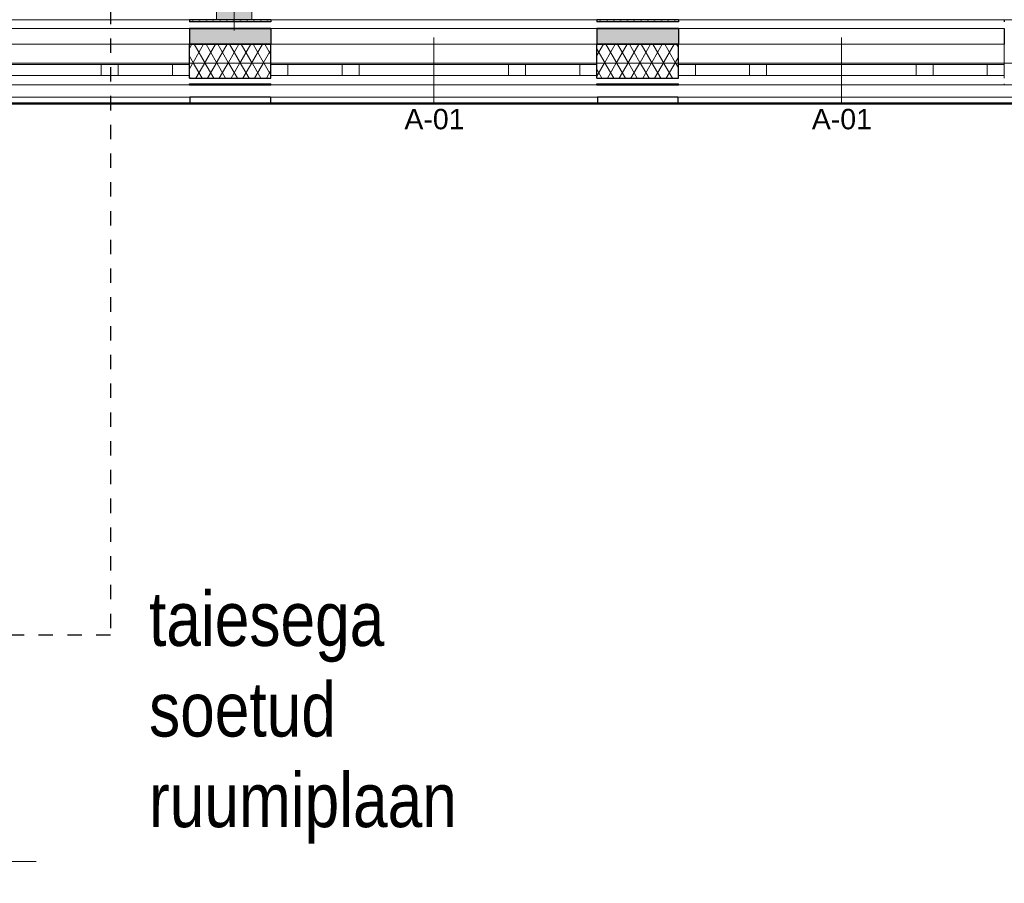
# Model space of a CAD drawing. Header units: millimetres. Extents: x -63554 to 200, y -19084 to 40052.
# Tile 47 of 120: x -37000 to -29750, y -18866 to -12510. Entities that reach past the tile are written whole.
import ezdxf

# ---------------------------------------------------------------- set-up
doc = ezdxf.new("R2010")
doc.units = ezdxf.units.MM
doc.header["$MEASUREMENT"] = 0
doc.set_wipeout_variables(frame=1)
doc.linetypes.add('Dashed', pattern=[211.666667, 105.833333, -105.833333])
doc.linetypes.add('Wipeout_Contour', pattern=[1000, 0, -1000])
for name, color, linetype in [('1233_Postid', 7, 'Continuous'), ('1241_Välisseinad', 7, 'Continuous'), ('Archicad Windows', 7, 'Continuous'), ('New_1241_Välisseinad', 7, 'Continuous'), ('New_1252_Varikatused', 7, 'Continuous'), ('New_Archicad Window Markers', 7, 'Continuous'), ('New_Archicad Windows', 7, 'Continuous')]:
    doc.layers.add(name, color=color, linetype=linetype)
for name, color, linetype, lineweight in [('1233_Postid_Pen_No__1', 7, 'Continuous', 13), ('1233_Postid_Pen_No__101', 252, 'Continuous', 13), ('1241_Välisseinad_Pen_No__1', 7, 'Continuous', 13), ('1241_Välisseinad_Pen_No__101', 252, 'Continuous', 13), ('1241_Välisseinad_Pen_No__41', 7, 'Continuous', 25), ('Archicad Windows_Pen_No__101', 252, 'Continuous', 13), ('New_1241_Välisseinad_Pen_No__1', 7, 'Continuous', 13), ('New_1241_Välisseinad_Pen_No__101', 252, 'Continuous', 13), ('New_1241_Välisseinad_Pen_No__41', 7, 'Continuous', 25), ('New_1252_Varikatused_Pen_No__1', 7, 'Continuous', 13), ('New_1252_Varikatused_Pen_No__101', 252, 'Continuous', 13), ('New_Archicad Window Markers_Pen_No__1', 7, 'Continuous', 13), ('New_Archicad Window Markers_Pen_No__7', 7, 'Continuous', 35), ('New_Archicad Windows_Pen_No__101', 252, 'Continuous', 13)]:
    doc.layers.add(name, color=color, linetype=linetype, lineweight=lineweight)
doc.styles.add('GENERATED_STYLE_1', font='arial.ttf')
pattern_1 = [(180, (0, 0), (0, 86.60254), [0, -50]), (180, (-25, -43.3), (0, 86.60254), [0, -50])]
pattern_2 = [(10, (0, 0), (-7.81417, 44.31635), [])]
pattern_3 = [(240, (0, 0), (-64.9519, 37.5), []), (300, (0, 0), (64.9519, 37.5), [])]

# ---------------------------------------------------------------- blocks, each defined once
blk = doc.blocks.new('Slab_433_1', base_point=(-38420, -13130.1))
at = {"layer": 'New_1241_Välisseinad_Pen_No__41', "color": 7, "linetype": 'Continuous', "lineweight": 25, "flags": 128}
blk.add_lwpolyline([(-38420, -13130.1), (-17230, -13130.1), (-17230, -12990.1), (-38420, -12990.1)], close=True, dxfattribs=at)
blk = doc.blocks.new('Opening_4_1')
at = {"color": 254, "linetype": 'Wipeout_Contour', "lineweight": 0, "ltscale": 123685.576098}
blk.add_wipeout([(-38420, -12830.1), (-17230, -12830.1), (-17230, -12510.1), (-38420, -12510.1)], dxfattribs=at).dxf.layer = '1241_Välisseinad'
at = {"layer": '1241_Välisseinad_Pen_No__1', "color": 7, "linetype": 'Continuous', "lineweight": 13, "flags": 128}
for points in [[(-17230, -12510.1), (-38420, -12510.1)], [(-38420, -12830.1), (-17230, -12830.1)]]:
    blk.add_lwpolyline(points, dxfattribs=at)
blk = doc.blocks.new('Opening_11_1')
at = {"color": 254, "linetype": 'Wipeout_Contour', "lineweight": 0, "ltscale": 124205.484985}
blk.add_wipeout([(-38420, -12830.1), (-38420, -13080.1), (-17230, -13080.1), (-17230, -12830.1)], dxfattribs=at).dxf.layer = 'New_1241_Välisseinad'
at = {"color": 254, "linetype": 'Wipeout_Contour', "lineweight": 0, "ltscale": 2727936.806371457}
blk.add_wipeout([(-38154, -13122.1), (-38420, -13122.1), (-38420, -13130.1), (-38154, -13130.1), (-38146, -13130.1), (-36954, -13130.1), (-36946, -13130.1), (-35754, -13130.1), (-35746, -13130.1), (-35154, -13130.1), (-35146, -13130.1), (-33954, -13130.1), (-33946, -13130.1), (-32754, -13130.1), (-32746, -13130.1), (-32154, -13130.1), (-32146, -13130.1), (-30954, -13130.1), (-30946, -13130.1), (-29754, -13130.1), (-29746, -13130.1), (-29154, -13130.1), (-29146, -13130.1), (-27954, -13130.1), (-27946, -13130.1), (-26754, -13130.1), (-26746, -13130.1), (-26154, -13130.1), (-26146, -13130.1), (-24954, -13130.1), (-24946, -13130.1), (-23754, -13130.1), (-23746, -13130.1), (-23154, -13130.1), (-23146, -13130.1), (-21954, -13130.1), (-21946, -13130.1), (-20754, -13130.1), (-20746, -13130.1), (-20154, -13130.1), (-20146, -13130.1), (-18954, -13130.1), (-18946, -13130.1), (-17754, -13130.1), (-17746, -13130.1), (-17230, -13130.1), (-17230, -13122.1), (-17746, -13122.1), (-17754, -13122.1), (-18946, -13122.1), (-18954, -13122.1), (-20146, -13122.1), (-20154, -13122.1), (-20746, -13122.1), (-20754, -13122.1), (-21946, -13122.1), (-21954, -13122.1), (-23146, -13122.1), (-23154, -13122.1), (-23746, -13122.1), (-23754, -13122.1), (-24946, -13122.1), (-24954, -13122.1), (-26146, -13122.1), (-26154, -13122.1), (-26746, -13122.1), (-26754, -13122.1), (-27946, -13122.1), (-27954, -13122.1), (-29146, -13122.1), (-29154, -13122.1), (-29746, -13122.1), (-29754, -13122.1), (-30946, -13122.1), (-30954, -13122.1), (-32146, -13122.1), (-32154, -13122.1), (-32746, -13122.1), (-32754, -13122.1), (-33946, -13122.1), (-33954, -13122.1), (-35146, -13122.1), (-35154, -13122.1), (-35746, -13122.1), (-35754, -13122.1), (-36946, -13122.1), (-36954, -13122.1), (-38146, -13122.1)], dxfattribs=at).dxf.layer = 'New_1241_Välisseinad'
at = {"layer": 'New_1241_Välisseinad_Pen_No__1', "color": 7, "linetype": 'Continuous', "lineweight": 13, "flags": 128}
for points in [[(-17230, -12830.1), (-38420, -12830.1)], [(-38420, -13080.1), (-17230, -13080.1)], [(-35154, -13122.1), (-35746, -13122.1), (-35754, -13122.1), (-36946, -13122.1), (-36954, -13122.1), (-38146, -13122.1), (-38154, -13122.1), (-38420, -13122.1)], [(-29746, -13122.1), (-29754, -13122.1), (-30946, -13122.1), (-30954, -13122.1), (-32146, -13122.1), (-32154, -13122.1), (-32746, -13122.1), (-32754, -13122.1), (-33946, -13122.1), (-33954, -13122.1), (-35146, -13122.1)], [(-38420, -13130.1), (-38154, -13130.1), (-38146, -13130.1), (-36954, -13130.1), (-36946, -13130.1), (-35754, -13130.1), (-35746, -13130.1), (-35154, -13130.1)], [(-35146, -13130.1), (-33954, -13130.1), (-33946, -13130.1), (-32754, -13130.1), (-32746, -13130.1), (-32154, -13130.1), (-32146, -13130.1), (-30954, -13130.1), (-30946, -13130.1), (-29754, -13130.1), (-29746, -13130.1)]]:
    blk.add_lwpolyline(points, dxfattribs=at)
blk = doc.blocks.new('Wall Niche Rectangular 26[28]_1')
at = {"layer": 'New_Archicad Windows_Pen_No__101', "color": 252, "linetype": 'Continuous', "lineweight": 13}
blk.add_line((-32154, -13130.1), (-32746, -13130.1), dxfattribs=at)
at = {"layer": 'New_Archicad Windows_Pen_No__101', "color": 252, "linetype": 'Continuous', "lineweight": 13, "flags": 128}
blk.add_lwpolyline([(-32154, -13130.1), (-32154, -13122.1), (-32746, -13122.1), (-32746, -13130.1)], close=True, dxfattribs=at)
blk = doc.blocks.new('Wall Niche Rectangular 26[30]_1')
at = {"layer": 'New_Archicad Windows_Pen_No__101', "color": 252, "linetype": 'Continuous', "lineweight": 13}
blk.add_line((-32746, -13130.1), (-32754, -13130.1), dxfattribs=at)
at = {"layer": 'New_Archicad Windows_Pen_No__101', "color": 252, "linetype": 'Continuous', "lineweight": 13, "flags": 128}
blk.add_lwpolyline([(-32746, -13130.1), (-32746, -13122.1), (-32754, -13122.1), (-32754, -13130.1)], close=True, dxfattribs=at)
blk = doc.blocks.new('Wall Niche Rectangular 26[31]_1')
at = {"layer": 'New_Archicad Windows_Pen_No__101', "color": 252, "linetype": 'Continuous', "lineweight": 13}
blk.add_line((-32146, -13130.1), (-32154, -13130.1), dxfattribs=at)
at = {"layer": 'New_Archicad Windows_Pen_No__101', "color": 252, "linetype": 'Continuous', "lineweight": 13, "flags": 128}
blk.add_lwpolyline([(-32146, -13130.1), (-32146, -13122.1), (-32154, -13122.1), (-32154, -13130.1)], close=True, dxfattribs=at)
blk = doc.blocks.new('Wall Niche Rectangular 26[32]_1')
at = {"layer": 'New_Archicad Windows_Pen_No__101', "color": 252, "linetype": 'Continuous', "lineweight": 13}
blk.add_line((-29746, -13130.1), (-29754, -13130.1), dxfattribs=at)
at = {"layer": 'New_Archicad Windows_Pen_No__101', "color": 252, "linetype": 'Continuous', "lineweight": 13, "flags": 128}
blk.add_lwpolyline([(-29746, -13130.1), (-29746, -13122.1), (-29754, -13122.1), (-29754, -13130.1)], close=True, dxfattribs=at)
blk = doc.blocks.new('Wall Niche Rectangular 26[46]_1')
at = {"layer": 'New_Archicad Windows_Pen_No__101', "color": 252, "linetype": 'Continuous', "lineweight": 13}
blk.add_line((-35154, -13130.1), (-35746, -13130.1), dxfattribs=at)
at = {"layer": 'New_Archicad Windows_Pen_No__101', "color": 252, "linetype": 'Continuous', "lineweight": 13, "flags": 128}
blk.add_lwpolyline([(-35154, -13130.1), (-35154, -13122.1), (-35746, -13122.1), (-35746, -13130.1)], close=True, dxfattribs=at)
blk = doc.blocks.new('Wall Niche Rectangular 26[47]_1')
at = {"layer": 'New_Archicad Windows_Pen_No__101', "color": 252, "linetype": 'Continuous', "lineweight": 13}
blk.add_line((-35746, -13130.1), (-35754, -13130.1), dxfattribs=at)
at = {"layer": 'New_Archicad Windows_Pen_No__101', "color": 252, "linetype": 'Continuous', "lineweight": 13, "flags": 128}
blk.add_lwpolyline([(-35746, -13130.1), (-35746, -13122.1), (-35754, -13122.1), (-35754, -13130.1)], close=True, dxfattribs=at)
blk = doc.blocks.new('Wall Niche Rectangular 26[48]_1')
at = {"layer": 'New_Archicad Windows_Pen_No__101', "color": 252, "linetype": 'Continuous', "lineweight": 13}
blk.add_line((-35146, -13130.1), (-35154, -13130.1), dxfattribs=at)
at = {"layer": 'New_Archicad Windows_Pen_No__101', "color": 252, "linetype": 'Continuous', "lineweight": 13, "flags": 128}
blk.add_lwpolyline([(-35146, -13130.1), (-35146, -13122.1), (-35154, -13122.1), (-35154, -13130.1)], close=True, dxfattribs=at)
blk = doc.blocks.new('Wall Niche Rectangular 26[58]_1')
at = {"layer": 'New_Archicad Windows_Pen_No__101', "color": 252, "linetype": 'Continuous', "lineweight": 13}
blk.add_line((-36946, -13130.1), (-36954, -13130.1), dxfattribs=at)
at = {"layer": 'New_Archicad Windows_Pen_No__101', "color": 252, "linetype": 'Continuous', "lineweight": 13, "flags": 128}
blk.add_lwpolyline([(-36946, -13130.1), (-36946, -13122.1), (-36954, -13122.1), (-36954, -13130.1)], close=True, dxfattribs=at)
blk = doc.blocks.new('Wall Niche Rectangular 26[59]_1')
at = {"layer": 'New_Archicad Windows_Pen_No__101', "color": 252, "linetype": 'Continuous', "lineweight": 13}
blk.add_line((-33946, -13130.1), (-33954, -13130.1), dxfattribs=at)
at = {"layer": 'New_Archicad Windows_Pen_No__101', "color": 252, "linetype": 'Continuous', "lineweight": 13, "flags": 128}
blk.add_lwpolyline([(-33946, -13130.1), (-33946, -13122.1), (-33954, -13122.1), (-33954, -13130.1)], close=True, dxfattribs=at)
blk = doc.blocks.new('Wall Niche Rectangular 26[60]_1')
at = {"layer": 'New_Archicad Windows_Pen_No__101', "color": 252, "linetype": 'Continuous', "lineweight": 13}
blk.add_line((-30946, -13130.1), (-30954, -13130.1), dxfattribs=at)
at = {"layer": 'New_Archicad Windows_Pen_No__101', "color": 252, "linetype": 'Continuous', "lineweight": 13, "flags": 128}
blk.add_lwpolyline([(-30946, -13130.1), (-30946, -13122.1), (-30954, -13122.1), (-30954, -13130.1)], close=True, dxfattribs=at)
blk = doc.blocks.new('Wall Niche Rectangular 26[66]_1')
at = {"layer": 'New_Archicad Windows_Pen_No__101', "color": 252, "linetype": 'Continuous', "lineweight": 13}
blk.add_line((-16580, -13130.1), (-48280, -13130.1), dxfattribs=at)
at = {"layer": 'New_Archicad Windows_Pen_No__101', "color": 252, "linetype": 'Continuous', "lineweight": 13, "flags": 128}
blk.add_lwpolyline([(-16580, -13130.1), (-16580, -13122.1), (-48280, -13122.1), (-48280, -13130.1)], close=True, dxfattribs=at)
blk = doc.blocks.new('Wall Niche Rectangular 26[67]_1')
at = {"layer": 'New_Archicad Windows_Pen_No__101', "color": 252, "linetype": 'Continuous', "lineweight": 13}
blk.add_line((-16580, -13130.1), (-48250, -13130.1), dxfattribs=at)
at = {"layer": 'New_Archicad Windows_Pen_No__101', "color": 252, "linetype": 'Continuous', "lineweight": 13, "flags": 128}
blk.add_lwpolyline([(-16580, -13130.1), (-16580, -13122.1), (-48250, -13122.1), (-48250, -13130.1)], close=True, dxfattribs=at)
blk = doc.blocks.new('Wall Niche Rectangular 26[68]_1')
at = {"layer": 'New_Archicad Windows_Pen_No__101', "color": 252, "linetype": 'Continuous', "lineweight": 13}
blk.add_line((-35146, -13130.1), (-35154, -13130.1), dxfattribs=at)
at = {"layer": 'New_Archicad Windows_Pen_No__101', "color": 252, "linetype": 'Continuous', "lineweight": 13, "flags": 128}
blk.add_lwpolyline([(-35146, -13130.1), (-35146, -13122.1), (-35154, -13122.1), (-35154, -13130.1)], close=True, dxfattribs=at)
blk = doc.blocks.new('Wall_97_1', base_point=(-16880, -12830.1))
at = {"layer": 'New_Archicad Windows', "color": 252, "linetype": 'Continuous', "lineweight": 13}
for name in ['Wall Niche Rectangular 26[66]_1', 'Wall Niche Rectangular 26[67]_1', 'Wall Niche Rectangular 26[58]_1', 'Wall Niche Rectangular 26[47]_1', 'Wall Niche Rectangular 26[46]_1', 'Wall Niche Rectangular 26[48]_1', 'Wall Niche Rectangular 26[68]_1', 'Wall Niche Rectangular 26[59]_1', 'Wall Niche Rectangular 26[30]_1', 'Wall Niche Rectangular 26[28]_1', 'Wall Niche Rectangular 26[31]_1', 'Wall Niche Rectangular 26[60]_1', 'Wall Niche Rectangular 26[32]_1']:
    blk.add_blockref(name, (0, 0), dxfattribs=at)
blk = doc.blocks.new('Wall_123_1', base_point=(-32746, -13130.1))
at = {"layer": 'New_1241_Välisseinad_Pen_No__41', "color": 7, "linetype": 'Continuous', "lineweight": 25, "flags": 128}
for points in [[(-32154, -13080.1), (-32746, -13080.1)], [(-32746, -13080.1), (-32746, -13122.1)], [(-32746, -13122.1), (-32746, -13130.1)], [(-32154, -13080.1), (-32154, -13122.1)], [(-32154, -13122.1), (-32154, -13130.1)], [(-32746, -13130.1), (-32154, -13130.1)]]:
    blk.add_lwpolyline(points, dxfattribs=at)
blk = doc.blocks.new('Wall_131_1', base_point=(-35746, -13130.1))
at = {"layer": 'New_1241_Välisseinad_Pen_No__41', "color": 7, "linetype": 'Continuous', "lineweight": 25, "flags": 128}
for points in [[(-35154, -13080.1), (-35746, -13080.1)], [(-35746, -13080.1), (-35746, -13122.1)], [(-35746, -13122.1), (-35746, -13130.1)], [(-35154, -13080.1), (-35154, -13122.1)], [(-35154, -13122.1), (-35154, -13130.1)], [(-35746, -13130.1), (-35154, -13130.1)]]:
    blk.add_lwpolyline(points, dxfattribs=at)
blk = doc.blocks.new('Simple Window Opening[260]_1')
at = {"layer": 'Archicad Windows_Pen_No__101', "color": 252, "linetype": 'Continuous', "lineweight": 13}
for p, q in [((-38150, -12575.1), (-38150, -12690.1)), ((-35750, -12575.1), (-38150, -12575.1)), ((-35750, -12575.1), (-35750, -12690.1)), ((-35750, -12690.1), (-38150, -12690.1))]:
    blk.add_line(p, q, dxfattribs=at)
blk = doc.blocks.new('Simple Window Opening[261]_1')
at = {"layer": 'Archicad Windows_Pen_No__101', "color": 252, "linetype": 'Continuous', "lineweight": 13}
for p, q in [((-35150, -12575.1), (-35150, -12690.1)), ((-32750, -12575.1), (-35150, -12575.1)), ((-32750, -12575.1), (-32750, -12690.1)), ((-32750, -12690.1), (-35150, -12690.1))]:
    blk.add_line(p, q, dxfattribs=at)
blk = doc.blocks.new('Simple Window Opening[262]_1')
at = {"layer": 'Archicad Windows_Pen_No__101', "color": 252, "linetype": 'Continuous', "lineweight": 13}
for p, q in [((-32150, -12575.1), (-32150, -12690.1)), ((-29750, -12575.1), (-32150, -12575.1)), ((-29750, -12575.1), (-29750, -12690.1)), ((-29750, -12690.1), (-32150, -12690.1))]:
    blk.add_line(p, q, dxfattribs=at)
blk = doc.blocks.new('Wall_200_1', base_point=(-17230, -12575.1))
at = {"layer": '1241_Välisseinad_Pen_No__101', "linetype": 'Continuous', "lineweight": 0, "true_color": 0x4c4c4c}
for points in [[(-35750, -12575.1), (-35750, -12610.1), (-35750, -12690.1), (-35150, -12690.1), (-35150, -12610.1), (-35150, -12575.1)], [(-32750, -12690.1), (-32150, -12690.1), (-32150, -12610.1), (-32150, -12575.1), (-32750, -12575.1), (-32750, -12610.1)]]:
    blk.add_hatch(color=251, dxfattribs=at).paths.add_polyline_path(points)
at = {"layer": '1241_Välisseinad_Pen_No__41', "color": 7, "linetype": 'Continuous', "lineweight": 25}
for p, q in [((-35750, -12575.1), (-35750, -12690.1)), ((-35150, -12575.1), (-35150, -12690.1)), ((-32750, -12575.1), (-32750, -12690.1)), ((-32150, -12575.1), (-32150, -12690.1)), ((-29750, -12575.1), (-29750, -12690.1))]:
    blk.add_line(p, q, dxfattribs=at)
at = {"layer": '1241_Välisseinad_Pen_No__41', "color": 7, "linetype": 'Continuous', "lineweight": 25, "flags": 128}
for points in [[(-35150, -12575.1), (-35750, -12575.1)], [(-32150, -12575.1), (-32750, -12575.1)], [(-35750, -12690.1), (-35150, -12690.1)], [(-32750, -12690.1), (-32150, -12690.1)]]:
    blk.add_lwpolyline(points, dxfattribs=at)
at = {"layer": 'Archicad Windows', "color": 252, "linetype": 'Continuous', "lineweight": 13}
for name in ['Simple Window Opening[260]_1', 'Simple Window Opening[261]_1', 'Simple Window Opening[262]_1']:
    blk.add_blockref(name, (0, 0), dxfattribs=at)
blk = doc.blocks.new('Simple Window Opening[273]_1')
at = {"layer": 'New_Archicad Windows_Pen_No__101', "color": 252, "linetype": 'Continuous', "lineweight": 13}
for p, q in [((-38150, -12512.1), (-38150, -12525.1)), ((-35750, -12512.1), (-38150, -12512.1)), ((-35750, -12512.1), (-35750, -12525.1)), ((-35750, -12575.1), (-38150, -12575.1))]:
    blk.add_line(p, q, dxfattribs=at)
blk = doc.blocks.new('Simple Window Opening[274]_1')
at = {"layer": 'New_Archicad Windows_Pen_No__101', "color": 252, "linetype": 'Continuous', "lineweight": 13}
for p, q in [((-35150, -12512.1), (-35150, -12525.1)), ((-32750, -12512.1), (-35150, -12512.1)), ((-32750, -12512.1), (-32750, -12525.1)), ((-32750, -12575.1), (-35150, -12575.1))]:
    blk.add_line(p, q, dxfattribs=at)
blk = doc.blocks.new('Simple Window Opening[275]_1')
at = {"layer": 'New_Archicad Windows_Pen_No__101', "color": 252, "linetype": 'Continuous', "lineweight": 13}
for p, q in [((-32150, -12512.1), (-32150, -12525.1)), ((-29750, -12512.1), (-32150, -12512.1)), ((-29750, -12512.1), (-29750, -12525.1)), ((-29750, -12575.1), (-32150, -12575.1))]:
    blk.add_line(p, q, dxfattribs=at)
blk = doc.blocks.new('Wall_203_1', base_point=(-17230, -12512.1))
at = {"layer": 'New_1241_Välisseinad_Pen_No__101', "linetype": 'Continuous', "lineweight": 13}
h = blk.add_hatch(dxfattribs=at)
h.set_pattern_fill('PLASTER_0001', color=252, style=0, pattern_type=2)
h.set_pattern_definition(pattern_1)
h.paths.add_polyline_path([(-35150, -12512.1), (-35750, -12512.1), (-35750, -12525.1), (-35150, -12525.1)])
h = blk.add_hatch(dxfattribs=at)
h.set_pattern_fill('PLASTER_0001', color=252, style=0, pattern_type=2)
h.set_pattern_definition(pattern_1)
h.paths.add_polyline_path([(-32150, -12512.1), (-32750, -12512.1), (-32750, -12525.1), (-32150, -12525.1)])
at = {"layer": 'New_1241_Välisseinad_Pen_No__41', "color": 7, "linetype": 'Continuous', "lineweight": 25}
for p, q in [((-35750, -12512.1), (-35750, -12525.1)), ((-35150, -12525.1), (-35750, -12525.1)), ((-35150, -12512.1), (-35150, -12525.1)), ((-32750, -12512.1), (-32750, -12525.1)), ((-32150, -12525.1), (-32750, -12525.1)), ((-32150, -12512.1), (-32150, -12525.1)), ((-29750, -12512.1), (-29750, -12525.1))]:
    blk.add_line(p, q, dxfattribs=at)
at = {"layer": 'New_1241_Välisseinad_Pen_No__41', "color": 7, "linetype": 'Continuous', "lineweight": 25, "flags": 128}
for points in [[(-35150, -12512.1), (-35750, -12512.1)], [(-32150, -12512.1), (-32750, -12512.1)], [(-35750, -12575.1), (-35150, -12575.1)], [(-32750, -12575.1), (-32150, -12575.1)]]:
    blk.add_lwpolyline(points, dxfattribs=at)
at = {"layer": 'New_Archicad Windows', "color": 252, "linetype": 'Continuous', "lineweight": 13}
for name in ['Simple Window Opening[273]_1', 'Simple Window Opening[274]_1', 'Simple Window Opening[275]_1']:
    blk.add_blockref(name, (0, 0), dxfattribs=at)
blk = doc.blocks.new('Column_187_1', base_point=(-35420, -12330.1))
at = {"layer": '1233_Postid_Pen_No__101', "linetype": 'Continuous', "lineweight": 0, "true_color": 0x4c4c4c}
blk.add_hatch(color=251, dxfattribs=at).paths.add_polyline_path([(-35550, -12150.1), (-35550, -12510.1), (-35290, -12510.1), (-35290, -12150.1)])
at = {"layer": '1233_Postid_Pen_No__1', "color": 7, "linetype": 'Continuous', "lineweight": 13}
for p, q in [((-35420, -12250.1), (-35420, -12070.1)), ((-35500, -12330.1), (-35630, -12330.1)), ((-35340, -12330.1), (-35210, -12330.1)), ((-35420, -12410.1), (-35420, -12590.1))]:
    blk.add_line(p, q, dxfattribs=at)
at = {"layer": '1233_Postid_Pen_No__1', "color": 7, "linetype": 'Continuous', "lineweight": 13, "flags": 128}
blk.add_lwpolyline([(-35290, -12510.1), (-35290, -12150.1), (-35550, -12150.1), (-35550, -12510.1)], dxfattribs=at)
at = {"layer": '1233_Postid_Pen_No__1', "color": 7, "linetype": 'Continuous', "lineweight": 13}
blk.add_point((-35420, -12330.1), dxfattribs=at)
blk = doc.blocks.new('Column_190_1', base_point=(-37270.4, -18705.5))
at = {"layer": 'New_1252_Varikatused_Pen_No__101', "linetype": 'Continuous', "lineweight": 13}
h = blk.add_hatch(dxfattribs=at)
h.set_pattern_fill('WOOD_0001', color=252, style=0, pattern_type=2)
h.set_pattern_definition(pattern_2)
h.paths.add_polyline_path([(-37791.3, -18705.5), (-37791.3, -18695), (-37771.3, -18695), (-37771.3, -18684.5), (-37808.9, -18684.5), (-37808.9, -18691.5), (-37815.2, -18691.5), (-37815.2, -18684.5), (-37830.2, -18684.5), (-37830.2, -18691.5), (-37836.3, -18691.5), (-37836.3, -18684.5), (-37851.1, -18684.5), (-37851.1, -18691.5), (-37856.8, -18691.5), (-37856.8, -18684.5), (-37871.3, -18684.5), (-37871.3, -18695.5), (-37891.3, -18695.5), (-37891.3, -18705.5)])
h = blk.add_hatch(dxfattribs=at)
h.set_pattern_fill('WOOD_0001', color=252, style=0, pattern_type=2)
h.set_pattern_definition(pattern_2)
h.paths.add_polyline_path([(-37686.3, -18705.5), (-37686.3, -18695), (-37666.3, -18695), (-37666.3, -18684.5), (-37703.9, -18684.5), (-37703.9, -18691.5), (-37710.2, -18691.5), (-37710.2, -18684.5), (-37725.2, -18684.5), (-37725.2, -18691.5), (-37731.3, -18691.5), (-37731.3, -18684.5), (-37746.1, -18684.5), (-37746.1, -18691.5), (-37751.8, -18691.5), (-37751.8, -18684.5), (-37766.3, -18684.5), (-37766.3, -18695.5), (-37786.3, -18695.5), (-37786.3, -18705.5)])
h = blk.add_hatch(dxfattribs=at)
h.set_pattern_fill('WOOD_0001', color=252, style=0, pattern_type=2)
h.set_pattern_definition(pattern_2)
h.paths.add_polyline_path([(-37581.3, -18705.5), (-37581.3, -18695), (-37561.3, -18695), (-37561.3, -18684.5), (-37598.9, -18684.5), (-37598.9, -18691.5), (-37605.2, -18691.5), (-37605.2, -18684.5), (-37620.2, -18684.5), (-37620.2, -18691.5), (-37626.3, -18691.5), (-37626.3, -18684.5), (-37641.1, -18684.5), (-37641.1, -18691.5), (-37646.8, -18691.5), (-37646.8, -18684.5), (-37661.3, -18684.5), (-37661.3, -18695.5), (-37681.3, -18695.5), (-37681.3, -18705.5)])
h = blk.add_hatch(dxfattribs=at)
h.set_pattern_fill('WOOD_0001', color=252, style=0, pattern_type=2)
h.set_pattern_definition(pattern_2)
h.paths.add_polyline_path([(-37476.3, -18705.5), (-37476.3, -18695), (-37456.3, -18695), (-37456.3, -18684.5), (-37493.9, -18684.5), (-37493.9, -18691.5), (-37500.2, -18691.5), (-37500.2, -18684.5), (-37515.2, -18684.5), (-37515.2, -18691.5), (-37521.3, -18691.5), (-37521.3, -18684.5), (-37536.1, -18684.5), (-37536.1, -18691.5), (-37541.8, -18691.5), (-37541.8, -18684.5), (-37556.3, -18684.5), (-37556.3, -18695.5), (-37576.3, -18695.5), (-37576.3, -18705.5)])
h = blk.add_hatch(dxfattribs=at)
h.set_pattern_fill('WOOD_0001', color=252, style=0, pattern_type=2)
h.set_pattern_definition(pattern_2)
h.paths.add_polyline_path([(-37371.3, -18705.5), (-37371.3, -18695), (-37351.3, -18695), (-37351.3, -18684.5), (-37388.9, -18684.5), (-37388.9, -18691.5), (-37395.2, -18691.5), (-37395.2, -18684.5), (-37410.2, -18684.5), (-37410.2, -18691.5), (-37416.3, -18691.5), (-37416.3, -18684.5), (-37431.1, -18684.5), (-37431.1, -18691.5), (-37436.8, -18691.5), (-37436.8, -18684.5), (-37451.3, -18684.5), (-37451.3, -18695.5), (-37471.3, -18695.5), (-37471.3, -18705.5)])
h = blk.add_hatch(dxfattribs=at)
h.set_pattern_fill('WOOD_0001', color=252, style=0, pattern_type=2)
h.set_pattern_definition(pattern_2)
h.paths.add_polyline_path([(-37326.1, -18684.5), (-37326.1, -18691.5), (-37331.8, -18691.5), (-37331.8, -18684.5), (-37346.3, -18684.5), (-37346.3, -18695.5), (-37366.3, -18695.5), (-37366.3, -18705.5), (-37269.2, -18705.5), (-37283.2, -18691.5), (-37290.2, -18691.5), (-37290.2, -18684.5), (-37305.2, -18684.5), (-37305.2, -18691.5), (-37311.3, -18691.5), (-37311.3, -18684.5)])
at = {"layer": 'New_1252_Varikatused_Pen_No__1', "color": 7, "linetype": 'Continuous', "lineweight": 13}
for p, q in [((-37270.4, -18625.5), (-37270.4, -18545.5)), ((-37891.3, -18695.5), (-37891.3, -18705.5)), ((-37871.3, -18695.5), (-37891.3, -18695.5)), ((-37871.3, -18684.5), (-37871.3, -18695.5)), ((-37856.8, -18684.5), (-37871.3, -18684.5)), ((-37856.8, -18684.5), (-37856.8, -18691.5)), ((-37851.1, -18691.5), (-37856.8, -18691.5)), ((-37851.1, -18684.5), (-37851.1, -18691.5)), ((-37836.3, -18684.5), (-37851.1, -18684.5)), ((-37836.3, -18684.5), (-37836.3, -18691.5)), ((-37830.2, -18691.5), (-37836.3, -18691.5)), ((-37830.2, -18684.5), (-37830.2, -18691.5)), ((-37815.2, -18684.5), (-37830.2, -18684.5)), ((-37815.2, -18684.5), (-37815.2, -18691.5)), ((-37808.9, -18691.5), (-37815.2, -18691.5)), ((-37808.9, -18684.5), (-37808.9, -18691.5)), ((-37771.3, -18684.5), (-37808.9, -18684.5)), ((-37791.3, -18695), (-37791.3, -18705.5)), ((-37771.3, -18695), (-37791.3, -18695)), ((-37786.3, -18695.5), (-37786.3, -18705.5)), ((-37766.3, -18695.5), (-37786.3, -18695.5)), ((-37771.3, -18684.5), (-37771.3, -18695)), ((-37766.3, -18684.5), (-37766.3, -18695.5)), ((-37751.8, -18684.5), (-37766.3, -18684.5)), ((-37751.8, -18684.5), (-37751.8, -18691.5)), ((-37746.1, -18691.5), (-37751.8, -18691.5)), ((-37746.1, -18684.5), (-37746.1, -18691.5)), ((-37731.3, -18684.5), (-37746.1, -18684.5)), ((-37731.3, -18684.5), (-37731.3, -18691.5)), ((-37725.2, -18691.5), (-37731.3, -18691.5)), ((-37725.2, -18684.5), (-37725.2, -18691.5)), ((-37710.2, -18684.5), (-37725.2, -18684.5)), ((-37710.2, -18684.5), (-37710.2, -18691.5)), ((-37703.9, -18691.5), (-37710.2, -18691.5)), ((-37703.9, -18684.5), (-37703.9, -18691.5)), ((-37666.3, -18684.5), (-37703.9, -18684.5)), ((-37686.3, -18695), (-37686.3, -18705.5)), ((-37666.3, -18695), (-37686.3, -18695)), ((-37681.3, -18695.5), (-37681.3, -18705.5)), ((-37661.3, -18695.5), (-37681.3, -18695.5)), ((-37666.3, -18684.5), (-37666.3, -18695)), ((-37661.3, -18684.5), (-37661.3, -18695.5)), ((-37646.8, -18684.5), (-37661.3, -18684.5)), ((-37646.8, -18684.5), (-37646.8, -18691.5)), ((-37641.1, -18691.5), (-37646.8, -18691.5)), ((-37641.1, -18684.5), (-37641.1, -18691.5)), ((-37626.3, -18684.5), (-37641.1, -18684.5)), ((-37626.3, -18684.5), (-37626.3, -18691.5)), ((-37620.2, -18691.5), (-37626.3, -18691.5)), ((-37620.2, -18684.5), (-37620.2, -18691.5)), ((-37605.2, -18684.5), (-37620.2, -18684.5)), ((-37605.2, -18684.5), (-37605.2, -18691.5)), ((-37598.9, -18691.5), (-37605.2, -18691.5)), ((-37598.9, -18684.5), (-37598.9, -18691.5)), ((-37561.3, -18684.5), (-37598.9, -18684.5)), ((-37581.3, -18695), (-37581.3, -18705.5)), ((-37561.3, -18695), (-37581.3, -18695)), ((-37576.3, -18695.5), (-37576.3, -18705.5)), ((-37556.3, -18695.5), (-37576.3, -18695.5)), ((-37561.3, -18684.5), (-37561.3, -18695)), ((-37556.3, -18684.5), (-37556.3, -18695.5)), ((-37541.8, -18684.5), (-37556.3, -18684.5)), ((-37541.8, -18684.5), (-37541.8, -18691.5)), ((-37536.1, -18691.5), (-37541.8, -18691.5)), ((-37536.1, -18684.5), (-37536.1, -18691.5)), ((-37521.3, -18684.5), (-37536.1, -18684.5)), ((-37521.3, -18684.5), (-37521.3, -18691.5)), ((-37515.2, -18691.5), (-37521.3, -18691.5)), ((-37515.2, -18684.5), (-37515.2, -18691.5)), ((-37500.2, -18684.5), (-37515.2, -18684.5)), ((-37500.2, -18684.5), (-37500.2, -18691.5)), ((-37493.9, -18691.5), (-37500.2, -18691.5)), ((-37493.9, -18684.5), (-37493.9, -18691.5)), ((-37456.3, -18684.5), (-37493.9, -18684.5)), ((-37476.3, -18695), (-37476.3, -18705.5)), ((-37456.3, -18695), (-37476.3, -18695)), ((-37471.3, -18695.5), (-37471.3, -18705.5)), ((-37451.3, -18695.5), (-37471.3, -18695.5)), ((-37456.3, -18684.5), (-37456.3, -18695)), ((-37451.3, -18684.5), (-37451.3, -18695.5)), ((-37436.8, -18684.5), (-37451.3, -18684.5)), ((-37436.8, -18684.5), (-37436.8, -18691.5)), ((-37431.1, -18691.5), (-37436.8, -18691.5)), ((-37431.1, -18684.5), (-37431.1, -18691.5)), ((-37416.3, -18684.5), (-37431.1, -18684.5)), ((-37416.3, -18684.5), (-37416.3, -18691.5)), ((-37410.2, -18691.5), (-37416.3, -18691.5)), ((-37410.2, -18684.5), (-37410.2, -18691.5)), ((-37395.2, -18684.5), (-37410.2, -18684.5)), ((-37395.2, -18684.5), (-37395.2, -18691.5)), ((-37388.9, -18691.5), (-37395.2, -18691.5)), ((-37388.9, -18684.5), (-37388.9, -18691.5)), ((-37351.3, -18684.5), (-37388.9, -18684.5)), ((-37371.3, -18695), (-37371.3, -18705.5)), ((-37351.3, -18695), (-37371.3, -18695)), ((-37366.3, -18695.5), (-37366.3, -18705.5)), ((-37346.3, -18695.5), (-37366.3, -18695.5)), ((-37351.3, -18684.5), (-37351.3, -18695)), ((-37346.3, -18684.5), (-37346.3, -18695.5)), ((-37331.8, -18684.5), (-37346.3, -18684.5)), ((-37331.8, -18684.5), (-37331.8, -18691.5)), ((-37326.1, -18691.5), (-37331.8, -18691.5)), ((-37326.1, -18684.5), (-37326.1, -18691.5)), ((-37311.3, -18684.5), (-37326.1, -18684.5)), ((-37311.3, -18684.5), (-37311.3, -18691.5)), ((-37305.2, -18691.5), (-37311.3, -18691.5)), ((-37305.2, -18684.5), (-37305.2, -18691.5)), ((-37290.2, -18684.5), (-37305.2, -18684.5)), ((-37290.2, -18684.5), (-37290.2, -18691.5)), ((-37283.2, -18691.5), (-37290.2, -18691.5)), ((-37283.2, -18691.5), (-37269.2, -18705.5)), ((-37791.3, -18705.5), (-37891.3, -18705.5)), ((-37686.3, -18705.5), (-37786.3, -18705.5)), ((-37581.3, -18705.5), (-37681.3, -18705.5)), ((-37350.4, -18705.5), (-37661.4, -18705.5)), ((-37476.3, -18705.5), (-37576.3, -18705.5)), ((-37371.3, -18705.5), (-37471.3, -18705.5)), ((-37269.2, -18705.5), (-37366.3, -18705.5)), ((-37190.4, -18705.5), (-36879.3, -18705.5)), ((-37270.4, -18785.5), (-37270.4, -18865.5))]:
    blk.add_line(p, q, dxfattribs=at)
blk.add_point((-37270.4, -18705.5), dxfattribs=at)
blk = doc.blocks.new('W Marker 26_5')
at = {"layer": 'New_Archicad Window Markers_Pen_No__1', "color": 7, "linetype": 'Continuous', "lineweight": 13}
blk.add_line((0, 132.1), (0, -350), dxfattribs=at)
at = {"layer": 'New_Archicad Window Markers_Pen_No__7', "color": 7, "lineweight": 35, "insert": (217.3, 328.6), "char_height": 150, "attachment_point": 7, "rotation": 180, "style": 'GENERATED_STYLE_1'}
blk.add_mtext('\\A1;{\\pql;\\pt0;\\fArial|b0|i0|c0|p0;\\W1.000000;A-01\\fArial|b0|i0|c0|p0;\\W1.000000;\\fArial|b0|i0|c0|p0;\\W1.000000;\\fArial|b0|i0|c0|p0;\\W1.000000;}', dxfattribs=at)
blk = doc.blocks.new('Triple Window 26[238]_1')
at = {"layer": 'New_Archicad Windows_Pen_No__101', "color": 252, "linetype": 'Continuous', "lineweight": 13}
for p, q in [((-32750, -12690.1), (-35150, -12690.1)), ((-35150, -12840.1), (-35150, -12690.1)), ((-35150, -12840.1), (-35150, -12690.1)), ((-32750, -12840.1), (-32750, -12690.1)), ((-32750, -12840.1), (-32750, -12690.1)), ((-35025, -12840.1), (-35150, -12840.1)), ((-35150, -12920.1), (-35150, -12840.1)), ((-35150, -12920.1), (-35150, -12840.1)), ((-35025, -12920.1), (-35025, -12840.1)), ((-34625, -12840.1), (-35025, -12840.1)), ((-34550, -12840.1), (-34625, -12840.1)), ((-34625, -12840.1), (-34625, -12920.1)), ((-34500, -12840.1), (-34550, -12840.1)), ((-34500, -12920.1), (-34500, -12840.1)), ((-33400, -12840.1), (-34500, -12840.1)), ((-33350, -12840.1), (-33400, -12840.1)), ((-33400, -12840.1), (-33400, -12920.1)), ((-33275, -12840.1), (-33350, -12840.1)), ((-33275, -12920.1), (-33275, -12840.1)), ((-32875, -12840.1), (-33275, -12840.1)), ((-32750, -12840.1), (-32875, -12840.1)), ((-32875, -12840.1), (-32875, -12920.1)), ((-32750, -12920.1), (-32750, -12840.1)), ((-32750, -12920.1), (-32750, -12840.1)), ((-35150, -12920.1), (-35025, -12920.1)), ((-35150, -12940.1), (-35150, -12920.1)), ((-35150, -12940.1), (-35150, -12920.1)), ((-35150, -12940.1), (-35150, -12920.1)), ((-35025, -12920.1), (-34625, -12920.1)), ((-34625, -12920.1), (-34550, -12920.1)), ((-34550, -12920.1), (-34500, -12920.1)), ((-34500, -12920.1), (-33400, -12920.1)), ((-33400, -12920.1), (-33350, -12920.1)), ((-33350, -12920.1), (-33275, -12920.1)), ((-33275, -12920.1), (-32875, -12920.1)), ((-32875, -12920.1), (-32750, -12920.1)), ((-32750, -12940.1), (-32750, -12920.1)), ((-32750, -12940.1), (-32750, -12920.1)), ((-32750, -12940.1), (-32750, -12920.1)), ((-35150, -12990.1), (-35450, -12990.1)), ((-35150, -12990.1), (-35158, -12990.1)), ((-35150, -12990.1), (-35150, -12982.1)), ((-35150, -12990.1), (-35150, -12982.1)), ((-35150, -12990.1), (-35150, -12982.1)), ((-32750, -12990.1), (-35150, -12990.1)), ((-32750, -12990.1), (-32750, -12982.1)), ((-32750, -12990.1), (-32750, -12982.1)), ((-32750, -12990.1), (-32750, -12982.1)), ((-32750, -12990.1), (-32450, -12990.1)), ((-32750, -12990.1), (-32742, -12990.1))]:
    blk.add_line(p, q, dxfattribs=at)
at = {"layer": 'New_Archicad Window Markers', "color": 7, "lineweight": 13, "zscale": 1000, "rotation": 180}
blk.add_blockref('W Marker 26_5', (-33950, -12990.1), dxfattribs=at)
blk = doc.blocks.new('Triple Window 26[239]_1')
at = {"layer": 'New_Archicad Windows_Pen_No__101', "color": 252, "linetype": 'Continuous', "lineweight": 13}
for p, q in [((-29750, -12690.1), (-32150, -12690.1)), ((-32150, -12840.1), (-32150, -12690.1)), ((-32150, -12840.1), (-32150, -12690.1)), ((-29750, -12840.1), (-29750, -12690.1)), ((-29750, -12840.1), (-29750, -12690.1)), ((-32025, -12840.1), (-32150, -12840.1)), ((-32150, -12920.1), (-32150, -12840.1)), ((-32150, -12920.1), (-32150, -12840.1)), ((-32025, -12920.1), (-32025, -12840.1)), ((-31625, -12840.1), (-32025, -12840.1)), ((-31550, -12840.1), (-31625, -12840.1)), ((-31625, -12840.1), (-31625, -12920.1)), ((-31500, -12840.1), (-31550, -12840.1)), ((-31500, -12920.1), (-31500, -12840.1)), ((-30400, -12840.1), (-31500, -12840.1)), ((-30350, -12840.1), (-30400, -12840.1)), ((-30400, -12840.1), (-30400, -12920.1)), ((-30275, -12840.1), (-30350, -12840.1)), ((-30275, -12920.1), (-30275, -12840.1)), ((-29875, -12840.1), (-30275, -12840.1)), ((-29750, -12840.1), (-29875, -12840.1)), ((-29875, -12840.1), (-29875, -12920.1)), ((-29750, -12920.1), (-29750, -12840.1)), ((-29750, -12920.1), (-29750, -12840.1)), ((-32150, -12920.1), (-32025, -12920.1)), ((-32150, -12940.1), (-32150, -12920.1)), ((-32150, -12940.1), (-32150, -12920.1)), ((-32150, -12940.1), (-32150, -12920.1)), ((-32025, -12920.1), (-31625, -12920.1)), ((-31625, -12920.1), (-31550, -12920.1)), ((-31550, -12920.1), (-31500, -12920.1)), ((-31500, -12920.1), (-30400, -12920.1)), ((-30400, -12920.1), (-30350, -12920.1)), ((-30350, -12920.1), (-30275, -12920.1)), ((-30275, -12920.1), (-29875, -12920.1)), ((-29875, -12920.1), (-29750, -12920.1)), ((-29750, -12940.1), (-29750, -12920.1)), ((-29750, -12940.1), (-29750, -12920.1)), ((-29750, -12940.1), (-29750, -12920.1)), ((-32150, -12990.1), (-32450, -12990.1)), ((-32150, -12990.1), (-32158, -12990.1)), ((-32150, -12990.1), (-32150, -12982.1)), ((-32150, -12990.1), (-32150, -12982.1)), ((-32150, -12990.1), (-32150, -12982.1)), ((-29750, -12990.1), (-32150, -12990.1)), ((-29750, -12990.1), (-29750, -12982.1)), ((-29750, -12990.1), (-29750, -12982.1)), ((-29750, -12990.1), (-29750, -12982.1)), ((-29750, -12990.1), (-29450, -12990.1)), ((-29750, -12990.1), (-29742, -12990.1))]:
    blk.add_line(p, q, dxfattribs=at)
at = {"layer": 'New_Archicad Window Markers', "color": 7, "lineweight": 13, "zscale": 1000, "rotation": 180}
blk.add_blockref('W Marker 26_5', (-30950, -12990.1), dxfattribs=at)

msp = doc.modelspace()

# ---------------------------------------------------------------- block references
at = {"layer": '1241_Välisseinad', "color": 7, "linetype": 'Continuous', "lineweight": 13}
msp.add_blockref('Opening_4_1', (0, 0), dxfattribs=at)
at = {"layer": 'New_1241_Välisseinad', "color": 7, "linetype": 'Continuous', "lineweight": 25}
msp.add_blockref('Slab_433_1', (-38420, -13130.1), dxfattribs=at)
at = {"layer": 'New_1252_Varikatused', "color": 7, "lineweight": 13}
msp.add_blockref('Column_190_1', (-37270.4, -18705.5), dxfattribs=at)

# ---------------------------------------------------------------- texts
at = {"color": 240, "true_color": 0xed1f24, "insert": (-36047.5, -16718.6), "char_height": 400, "attachment_point": 1}
msp.add_mtext_dynamic_manual_height_columns('{\\fArial Narrow|b0|i0|c186|p34;taiesega soetud ruumiplaan}', width=1564.508, gutter_width=1, heights=[0], dxfattribs=at)

# ---------------------------------------------------------------- next in the draw order: linework, layer by layer
at = {"layer": 'New_1241_Välisseinad_Pen_No__41', "color": 7, "linetype": 'Continuous', "lineweight": 25, "flags": 128}
for points in [[(-35150, -12690.1), (-35750, -12690.1)], [(-32150, -12690.1), (-32750, -12690.1)]]:
    msp.add_lwpolyline(points, dxfattribs=at)
at = {"layer": 'New_Archicad Windows_Pen_No__101', "color": 252, "linetype": 'Continuous', "lineweight": 13}
msp.add_line((-35750, -12690.1), (-38150, -12690.1), dxfattribs=at)

# ---------------------------------------------------------------- next in the draw order: block references
at = {"layer": '1233_Postid', "color": 7, "lineweight": 13}
msp.add_blockref('Column_187_1', (-35420, -12330.1), dxfattribs=at)
at = {"layer": '1241_Välisseinad', "color": 7, "lineweight": 25}
msp.add_blockref('Wall_200_1', (-17230, -12575.1), dxfattribs=at)
at = {"layer": '1241_Välisseinad', "color": 7, "linetype": 'Continuous', "lineweight": 13}
msp.add_blockref('Opening_11_1', (0, 0), dxfattribs=at)
at = {"layer": 'New_1241_Välisseinad', "color": 7, "lineweight": 25}
msp.add_blockref('Wall_203_1', (-17230, -12512.1), dxfattribs=at)

# ---------------------------------------------------------------- next in the draw order: hatches: boundary and pattern name
at = {"layer": 'New_1241_Välisseinad_Pen_No__101', "linetype": 'Continuous', "lineweight": 13}
h = msp.add_hatch(dxfattribs=at)
h.set_pattern_fill('BATT_INSULATION_0001', color=252, style=0, pattern_type=2)
h.set_pattern_definition(pattern_3)
h.paths.add_polyline_path([(-35750, -12940.1), (-35150, -12940.1), (-35150, -12690.1), (-35750, -12690.1)])
h = msp.add_hatch(dxfattribs=at)
h.set_pattern_fill('BATT_INSULATION_0001', color=252, style=0, pattern_type=2)
h.set_pattern_definition(pattern_3)
h.paths.add_polyline_path([(-32750, -12940.1), (-32150, -12940.1), (-32150, -12690.1), (-32750, -12690.1)])
for points in [[(-35750, -12982.1), (-35750, -12990.1), (-35150, -12990.1), (-35150, -12982.1)], [(-32750, -12990.1), (-32150, -12990.1), (-32150, -12982.1), (-32750, -12982.1)]]:
    msp.add_hatch(color=252, dxfattribs=at).paths.add_polyline_path(points)

# ---------------------------------------------------------------- next in the draw order: linework, layer by layer
at = {"color": 240, "linetype": 'Dashed', "true_color": 0xed1f24}
msp.add_lwpolyline([(-49680.2, -5239.9), (-36331.5, -5239.9), (-36331.5, -17040.3), (-49680.2, -17040.3)], close=True, dxfattribs=at)
at = {"layer": 'New_1241_Välisseinad_Pen_No__41', "color": 7, "linetype": 'Continuous', "lineweight": 25}
for p, q in [((-35750, -12840.1), (-35750, -12690.1)), ((-35150, -12840.1), (-35150, -12690.1)), ((-32750, -12840.1), (-32750, -12690.1)), ((-32150, -12840.1), (-32150, -12690.1)), ((-35750, -12920.1), (-35750, -12840.1)), ((-35150, -12920.1), (-35150, -12840.1)), ((-32750, -12920.1), (-32750, -12840.1)), ((-32150, -12920.1), (-32150, -12840.1)), ((-35750, -12940.1), (-35750, -12920.1)), ((-35750, -12940.1), (-35750, -12920.1)), ((-35750, -12940.1), (-35150, -12940.1)), ((-35150, -12940.1), (-35150, -12920.1)), ((-35150, -12940.1), (-35150, -12920.1)), ((-32750, -12940.1), (-32750, -12920.1)), ((-32750, -12940.1), (-32750, -12920.1)), ((-32750, -12940.1), (-32150, -12940.1)), ((-32150, -12940.1), (-32150, -12920.1)), ((-32150, -12940.1), (-32150, -12920.1)), ((-35750, -12982.1), (-35150, -12982.1)), ((-35750, -12990.1), (-35750, -12982.1)), ((-35750, -12990.1), (-35750, -12982.1)), ((-35750, -12990.1), (-35450, -12990.1)), ((-35150, -12990.1), (-35450, -12990.1)), ((-35150, -12990.1), (-35150, -12982.1)), ((-35150, -12990.1), (-35150, -12982.1)), ((-32750, -12982.1), (-32150, -12982.1)), ((-32750, -12990.1), (-32750, -12982.1)), ((-32750, -12990.1), (-32750, -12982.1)), ((-32750, -12990.1), (-32450, -12990.1)), ((-32150, -12990.1), (-32450, -12990.1)), ((-32150, -12990.1), (-32150, -12982.1)), ((-32150, -12990.1), (-32150, -12982.1))]:
    msp.add_line(p, q, dxfattribs=at)
at = {"layer": 'New_1241_Välisseinad_Pen_No__41', "color": 7, "linetype": 'Continuous', "lineweight": 25, "flags": 128}
for points in [[(-35750, -12990.1), (-35150, -12990.1)], [(-32750, -12990.1), (-32150, -12990.1)]]:
    msp.add_lwpolyline(points, dxfattribs=at)
at = {"layer": 'New_Archicad Windows_Pen_No__101', "color": 252, "linetype": 'Continuous', "lineweight": 13}
for p, q in [((-35750, -12840.1), (-35750, -12690.1)), ((-35750, -12840.1), (-35750, -12690.1)), ((-36400, -12840.1), (-37500, -12840.1)), ((-36350, -12840.1), (-36400, -12840.1)), ((-36400, -12840.1), (-36400, -12920.1)), ((-36275, -12840.1), (-36350, -12840.1)), ((-36275, -12920.1), (-36275, -12840.1)), ((-35875, -12840.1), (-36275, -12840.1)), ((-35750, -12840.1), (-35875, -12840.1)), ((-35875, -12840.1), (-35875, -12920.1)), ((-35750, -12920.1), (-35750, -12840.1)), ((-35750, -12920.1), (-35750, -12840.1)), ((-37500, -12920.1), (-36400, -12920.1)), ((-36400, -12920.1), (-36350, -12920.1)), ((-36350, -12920.1), (-36275, -12920.1)), ((-36275, -12920.1), (-35875, -12920.1)), ((-35875, -12920.1), (-35750, -12920.1)), ((-35750, -12940.1), (-35750, -12920.1)), ((-35750, -12940.1), (-35750, -12920.1)), ((-35750, -12940.1), (-35750, -12920.1)), ((-35750, -12990.1), (-38150, -12990.1)), ((-35750, -12990.1), (-35750, -12982.1)), ((-35750, -12990.1), (-35750, -12982.1)), ((-35750, -12990.1), (-35750, -12982.1)), ((-35750, -12990.1), (-35450, -12990.1)), ((-35750, -12990.1), (-35742, -12990.1))]:
    msp.add_line(p, q, dxfattribs=at)

# ---------------------------------------------------------------- next in the draw order: block references
at = {"layer": 'New_1241_Välisseinad', "color": 7, "lineweight": 25}
for name, p in [('Wall_97_1', (-16880, -12830.1)), ('Wall_131_1', (-35746, -13130.1)), ('Wall_123_1', (-32746, -13130.1))]:
    msp.add_blockref(name, p, dxfattribs=at)
at = {"layer": 'New_Archicad Windows', "color": 252, "linetype": 'Continuous', "lineweight": 13}
for name in ['Triple Window 26[238]_1', 'Triple Window 26[239]_1']:
    msp.add_blockref(name, (0, 0), dxfattribs=at)

doc.saveas('drawing.dxf')
